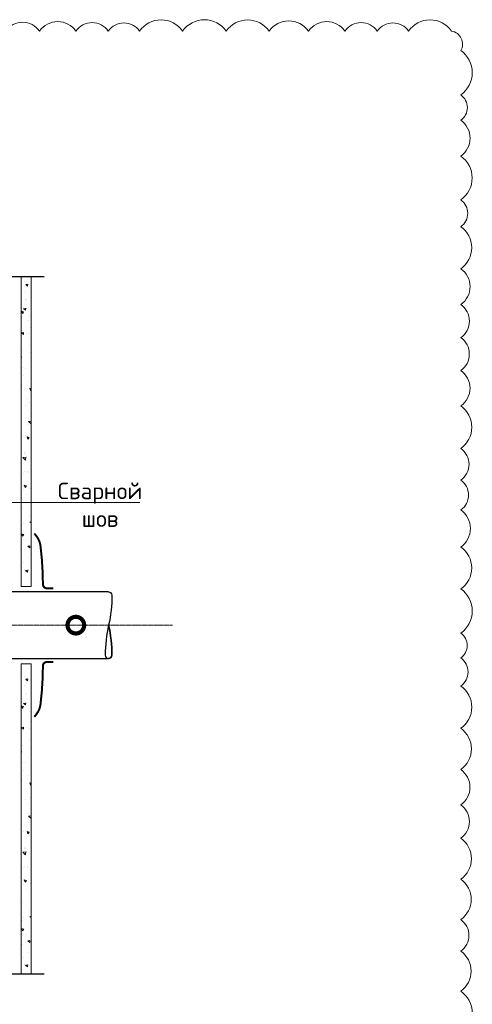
# Model space of a CAD drawing. Header units: millimetres. Extents: x 376598 to 1249954, y -318491 to -22134.
# Tile 72 of 256: x 516546 to 523352, y -158700 to -143888. Entities that reach past the tile are written whole.
import ezdxf

# ---------------------------------------------------------------- set-up
doc = ezdxf.new("R2010")
doc.units = ezdxf.units.MM
doc.linetypes.add('ACAD_ISO10W100', pattern=[18, 12, -3, 0, -3])
doc.layers.add('TN-АННОТАЦИИ', color=7, linetype='Continuous', lineweight=20, true_color=0x000000)
doc.layers.add('TN-БЕТОН', color=251, linetype='Continuous', lineweight=30)
doc.layers.add('РАЗМЕРЫ', color=1, linetype='Continuous', lineweight=9)
doc.styles.add('TN-Текст', font='isocpeur.ttf')

# ---------------------------------------------------------------- blocks, each defined once
blk = doc.blocks.new('_DotSmall')
at = {"color": 0, "linetype": 'ByBlock', "const_width": 0.5}
blk.add_lwpolyline([(-0.0625, 0, 1), (0.0625, 0, 1)], format="xyb", close=True, dxfattribs=at)

msp = doc.modelspace()

# ---------------------------------------------------------------- linework, layer by layer
at = {"linetype": 'ACAD_ISO10W100', "lineweight": 9}
msp.add_line((518844.9, -152996.3), (506498.9, -152996.3), dxfattribs=at)
at = {"linetype": 'Continuous'}
for points in [[(506945.1, -147751.9), (510185.4, -147751.9), (510185.4, -147751.9), (510260.4, -147545.9), (510410.4, -147958), (510485.4, -147751.9), (510485.4, -147751.9), (513375.8, -147751.9), (513450.8, -147545.9), (513600.8, -147958), (513675.8, -147751.9), (516916.2, -147751.9)], [(513450.8, -158446.7), (513600.8, -158034.6), (513675.8, -158240.6), (516916.2, -158240.6)]]:
    msp.add_lwpolyline(points, dxfattribs=at)
at = {"lineweight": 30, "ltscale": 3}
for points in [[(517882.4, -152496.3), (506892.1, -152496.3)], [(506892.1, -153496.3), (517882.4, -153496.3)]]:
    msp.add_lwpolyline(points, dxfattribs=at)
at = {"linetype": 'Continuous'}
msp.add_lwpolyline([(517882.4, -152496.3, -0.4142136), (517932.4, -152546.3, -0.0553851), (517882.4, -152996.3, 0.0553851), (517832.4, -153446.3, 1), (517932.4, -153446.3, 0.0553851), (517882.4, -152996.3, -0.0553851), (517932.4, -153446.3, -0.4142136), (517882.4, -153496.3)], format="xyb", dxfattribs=at)
at = {"lineweight": 15, "const_width": 30}
msp.add_lwpolyline([(516766.2, -154376.2), (516795.2, -154339.1, 0.136318), (516859.1, -154185.3, 0.0299542), (516895.3, -153610.7, -0.3985036), (516952.7, -153550.5), (517050.2, -153549.1)], format="xyb", dxfattribs=at)
at = {"layer": 'TN-БЕТОН', "lineweight": 20}
for p, q in [((516566.2, -147751.9), (516566.2, -152416.3)), ((516716.2, -152416.3), (516716.2, -147751.9)), ((516566.2, -152416.3), (516716.2, -152416.3)), ((516716.2, -153576.3), (516566.2, -153576.3)), ((516566.2, -153576.3), (516566.2, -158240.6)), ((516716.2, -158240.6), (516716.2, -153576.3))]:
    msp.add_line(p, q, dxfattribs=at)
at = {"layer": 'TN-БЕТОН', "linetype": 'Continuous', "lineweight": 9}
for p, q in [((516589, -147780), (516589, -147780)), ((516614.3, -147972.4), (516614.3, -147972.4)), ((516615.3, -147830.6), (516615.3, -147830.6)), ((516665.3, -147895), (516636.1, -147870.5)), ((516668.2, -147866), (516636.4, -147871.9)), ((516665.3, -147895), (516668, -147864.7)), ((516631.1, -148099.5), (516631.1, -148099.5)), ((516651.1, -148091.4), (516651.1, -148091.4)), ((516633.4, -148259.4), (516604.2, -148234.9)), ((516636.3, -148230.4), (516604.5, -148236.3)), ((516633.4, -148259.4), (516636.1, -148229)), ((516716.1, -148242.2), (516716.1, -148242.2)), ((516587.7, -148309.8), (516574, -148274.3)), ((516604.7, -148284.6), (516574, -148274.3)), ((516587.7, -148309.8), (516604.7, -148284.6)), ((516601.7, -148308.5), (516601.7, -148308.5)), ((516689.1, -148355.2), (516689.1, -148355.2)), ((516673.3, -148420.4), (516673.3, -148420.4)), ((516704.6, -148513.4), (516704.6, -148513.4)), ((516601.5, -148623.8), (516572.4, -148599.3)), ((516604.5, -148594.8), (516572.6, -148600.6)), ((516601.6, -148623.8), (516604.2, -148593.4)), ((516652.6, -148604.7), (516652.6, -148604.7)), ((516698.6, -148612.8), (516698.6, -148612.8)), ((516693.1, -148784.6), (516693.1, -148784.6)), ((516715.4, -148739.9), (516715.4, -148739.9)), ((516572.6, -148959.1), (516566.2, -148960.3)), ((516569.7, -148988.1), (516566.2, -148985.2)), ((516569.7, -148988.1), (516572.3, -148957.8)), ((516588.3, -148866.5), (516588.3, -148866.5)), ((516703.4, -148901), (516703.4, -148901)), ((516582.6, -149119.5), (516582.6, -149119.5)), ((516626.4, -149130.3), (516626.4, -149130.3)), ((516681.7, -149055.8), (516681.7, -149055.8)), ((516599.3, -149246.7), (516599.3, -149246.7)), ((516576.5, -149391.2), (516576.5, -149391.2)), ((516658.9, -149386.9), (516658.9, -149386.9)), ((516670.2, -149326.9), (516670.2, -149326.9)), ((516710.8, -149466.7), (516697.2, -149431.2)), ((516716.2, -149437.6), (516697.2, -149431.2)), ((516641.6, -149567.5), (516641.6, -149567.5)), ((516658.8, -149598.1), (516658.8, -149598.1)), ((516710.9, -149466.7), (516716.2, -149458.9)), ((516627.3, -149687.5), (516627.3, -149687.5)), ((516694.7, -149647.7), (516694.7, -149647.7)), ((516647.3, -149869.3), (516647.3, -149869.3)), ((516666.9, -149759.9), (516666.9, -149759.9)), ((516683.6, -149887.1), (516683.6, -149887.1)), ((516716.2, -149968.2), (516676.9, -149930.5)), ((516716.2, -149926.3), (516677, -149930.9)), ((516678.2, -149983.8), (516678.2, -149983.8)), ((516566.7, -150105.5), (516566.7, -150105.5)), ((516596.2, -150162), (516596.2, -150162)), ((516635.9, -150140.5), (516635.9, -150140.5)), ((516670.2, -150196.8), (516656.5, -150161.2)), ((516687.2, -150171.6), (516656.5, -150161.3)), ((516670.2, -150196.8), (516687.2, -150171.5)), ((516567.6, -150393.9), (516567.6, -150393.9)), ((516641.1, -150467.4), (516592.9, -150473)), ((516634.1, -150512.3), (516592.9, -150472.7)), ((516617.5, -150401.7), (516617.5, -150401.7)), ((516624.4, -150411.7), (516624.4, -150411.7)), ((516632, -150422.8), (516632, -150422.8)), ((516633.6, -150512.5), (516640.6, -150467.3)), ((516609.8, -150714.7), (516609.8, -150714.7)), ((516612.9, -150682.8), (516612.9, -150682.8)), ((516668.4, -150698), (516668.4, -150698)), ((516670.1, -150686.7), (516670.1, -150686.7)), ((516629.5, -150926.9), (516615.8, -150891.3)), ((516646.5, -150901.6), (516615.8, -150891.3)), ((516629.5, -150926.9), (516646.5, -150901.6)), ((516635.2, -150907.1), (516635.2, -150907.1)), ((516601.5, -150954), (516601.5, -150954)), ((516651.9, -151034.3), (516651.9, -151034.3)), ((516702.6, -150943.3), (516702.6, -150943.3)), ((516569.2, -151197.9), (516569.2, -151197.9)), ((516590, -151225.2), (516590, -151225.2)), ((516694.1, -151355.1), (516694.1, -151355.1)), ((516578.6, -151496.4), (516578.6, -151496.4)), ((516607.3, -151461.8), (516607.3, -151461.8)), ((516716.2, -151457.8), (516699.4, -151443.8)), ((516716.2, -151442.1), (516699.7, -151445.1)), ((516588.8, -151656.9), (516575.1, -151621.4)), ((516605.8, -151631.7), (516575.1, -151621.4)), ((516588.8, -151656.9), (516605.8, -151631.7)), ((516567.1, -151767.6), (516567.1, -151767.6)), ((516639.9, -151718.4), (516639.9, -151718.4)), ((516696.8, -151832.6), (516667.6, -151808.1)), ((516699.7, -151803.6), (516667.8, -151809.5)), ((516696.8, -151832.6), (516699.4, -151802.2)), ((516568.7, -151862.1), (516568.7, -151862.1)), ((516578.1, -151861.8), (516578.1, -151861.8)), ((516603.4, -152054.2), (516603.4, -152054.2)), ((516675.6, -151979.2), (516675.6, -151979.2)), ((516619.5, -152158.3), (516619.5, -152158.3)), ((516620.2, -152181.4), (516620.2, -152181.4)), ((516664.9, -152197), (516635.7, -152172.5)), ((516667.8, -152168), (516636, -152173.8)), ((516664.9, -152197), (516667.5, -152166.6)), ((516713.7, -152243), (516713.7, -152243)), ((516589, -153718), (516589, -153718)), ((516615.3, -153768.6), (516615.3, -153768.6)), ((516665.3, -153833), (516636.1, -153808.5)), ((516668.2, -153804), (516636.4, -153809.9)), ((516665.3, -153833), (516668, -153802.7)), ((516614.3, -153910.4), (516614.3, -153910.4)), ((516631.1, -154037.5), (516631.1, -154037.5)), ((516651.1, -154029.4), (516651.1, -154029.4)), ((516633.4, -154197.4), (516604.2, -154172.9)), ((516636.3, -154168.4), (516604.5, -154174.3)), ((516633.4, -154197.4), (516636.1, -154167)), ((516716.1, -154180.2), (516716.1, -154180.2)), ((516587.7, -154247.8), (516574, -154212.3)), ((516604.7, -154222.6), (516574, -154212.3)), ((516587.7, -154247.8), (516604.7, -154222.6)), ((516601.7, -154246.4), (516601.7, -154246.4)), ((516689.1, -154293.2), (516689.1, -154293.2)), ((516673.3, -154358.4), (516673.3, -154358.4)), ((516704.6, -154451.4), (516704.6, -154451.4)), ((516601.5, -154561.8), (516572.4, -154537.3)), ((516604.5, -154532.8), (516572.6, -154538.6)), ((516601.6, -154561.8), (516604.2, -154531.4)), ((516652.6, -154542.7), (516652.6, -154542.7)), ((516698.6, -154550.8), (516698.6, -154550.8)), ((516693.1, -154722.6), (516693.1, -154722.6)), ((516715.4, -154677.9), (516715.4, -154677.9)), ((516572.6, -154897.1), (516566.2, -154898.3)), ((516569.7, -154926.1), (516566.2, -154923.2)), ((516569.7, -154926.1), (516572.3, -154895.8)), ((516588.3, -154804.5), (516588.3, -154804.5)), ((516703.4, -154839), (516703.4, -154839)), ((516582.6, -155057.5), (516582.6, -155057.5)), ((516626.4, -155068.3), (516626.4, -155068.3)), ((516681.7, -154993.8), (516681.7, -154993.8)), ((516599.3, -155184.7), (516599.3, -155184.7)), ((516576.5, -155329.2), (516576.5, -155329.2)), ((516658.9, -155324.9), (516658.9, -155324.9)), ((516670.2, -155264.9), (516670.2, -155264.9)), ((516710.8, -155404.7), (516697.2, -155369.2)), ((516716.2, -155375.6), (516697.2, -155369.2)), ((516641.6, -155505.5), (516641.6, -155505.5)), ((516710.9, -155404.7), (516716.2, -155396.9)), ((516627.3, -155625.5), (516627.3, -155625.5)), ((516658.8, -155536.1), (516658.8, -155536.1)), ((516694.7, -155585.7), (516694.7, -155585.7)), ((516647.3, -155807.3), (516647.3, -155807.3)), ((516666.9, -155697.9), (516666.9, -155697.9)), ((516683.6, -155825.1), (516683.6, -155825.1)), ((516716.2, -155906.2), (516676.9, -155868.5)), ((516716.2, -155864.3), (516677, -155868.9)), ((516678.2, -155921.8), (516678.2, -155921.8)), ((516566.7, -156043.5), (516566.7, -156043.5)), ((516596.2, -156100), (516596.2, -156100)), ((516635.9, -156078.5), (516635.9, -156078.5)), ((516670.2, -156134.8), (516656.5, -156099.2)), ((516687.2, -156109.6), (516656.5, -156099.3)), ((516670.2, -156134.8), (516687.2, -156109.5)), ((516567.6, -156331.9), (516567.6, -156331.9)), ((516641.1, -156405.4), (516592.9, -156411)), ((516634.1, -156450.3), (516592.9, -156410.7)), ((516617.5, -156339.7), (516617.5, -156339.7)), ((516624.4, -156349.7), (516624.4, -156349.7)), ((516632, -156360.8), (516632, -156360.8)), ((516633.6, -156450.5), (516640.6, -156405.3)), ((516609.8, -156652.7), (516609.8, -156652.7)), ((516612.9, -156620.8), (516612.9, -156620.8)), ((516668.4, -156636), (516668.4, -156636)), ((516670.1, -156624.7), (516670.1, -156624.7)), ((516629.5, -156864.9), (516615.8, -156829.3)), ((516646.5, -156839.6), (516615.8, -156829.3)), ((516629.5, -156864.9), (516646.5, -156839.6)), ((516635.2, -156845.1), (516635.2, -156845.1)), ((516601.5, -156892), (516601.5, -156892)), ((516651.9, -156972.2), (516651.9, -156972.2)), ((516702.6, -156881.3), (516702.6, -156881.3)), ((516569.2, -157135.9), (516569.2, -157135.9)), ((516590, -157163.2), (516590, -157163.2)), ((516694.1, -157293.1), (516694.1, -157293.1)), ((516578.6, -157434.4), (516578.6, -157434.4)), ((516607.3, -157399.8), (516607.3, -157399.8)), ((516716.2, -157395.8), (516699.4, -157381.7)), ((516716.2, -157380.1), (516699.7, -157383.1)), ((516588.8, -157594.9), (516575.1, -157559.3)), ((516605.8, -157569.7), (516575.1, -157559.4)), ((516588.8, -157594.9), (516605.8, -157569.6)), ((516567.1, -157705.6), (516567.1, -157705.6)), ((516639.9, -157656.4), (516639.9, -157656.4)), ((516696.8, -157770.6), (516667.6, -157746.1)), ((516699.7, -157741.6), (516667.8, -157747.5)), ((516696.8, -157770.6), (516699.4, -157740.2)), ((516568.7, -157800.1), (516568.7, -157800.1)), ((516578.1, -157799.8), (516578.1, -157799.8)), ((516603.4, -157992.2), (516603.4, -157992.2)), ((516675.6, -157917.2), (516675.6, -157917.2)), ((516619.5, -158096.3), (516619.5, -158096.3)), ((516620.2, -158119.4), (516620.2, -158119.4)), ((516664.9, -158135), (516635.7, -158110.5)), ((516667.8, -158106), (516636, -158111.8)), ((516664.9, -158135), (516667.5, -158104.6)), ((516713.7, -158181), (516713.7, -158181))]:
    msp.add_line(p, q, dxfattribs=at)

# ---------------------------------------------------------------- block references
at = {"layer": 'TN-АННОТАЦИИ', "xscale": 500, "yscale": 500, "zscale": 500, "rotation": 90.0000000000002}
msp.add_blockref('_DotSmall', (517390.3, -152996.3), dxfattribs=at)

# ---------------------------------------------------------------- texts
at = {"layer": 'TN-АННОТАЦИИ', "insert": (517754.1, -150851.3), "char_height": 250, "width": 75, "attachment_point": 2, "style": 'TN-Текст', "bg_fill": 3, "box_fill_scale": 1.5, "bg_fill_color": 256, "bg_fill_true_color": 13158600, "bg_fill_transparency": 0}
msp.add_mtext('\\A1;Сварной шов', dxfattribs=at)

# ---------------------------------------------------------------- next in the draw order: linework, layer by layer
at = {"lineweight": 15, "const_width": 30}
msp.add_lwpolyline([(516766.2, -151616.3), (516795.2, -151653.4, -0.136318), (516859.1, -151807.2, -0.0299542), (516895.3, -152381.8, 0.3985036), (516952.7, -152442), (517050.2, -152443.5)], format="xyb", dxfattribs=at)
at = {"layer": 'TN-АННОТАЦИИ'}
for p, q in [((513052, -151151.3), (517072.3, -151151.3)), ((517072.3, -151151.3), (517154.1, -151151.3)), ((517154.1, -151151.3), (518354.1, -151151.3))]:
    msp.add_line(p, q, dxfattribs=at)
at = {"layer": 'РАЗМЕРЫ', "color": 240, "lineweight": 0, "true_color": 0xed1f24}
msp.add_lwpolyline([(516336.6, -144059, -0.520567), (516843.3, -144059, -0.5205671), (517391.5, -144059, -0.520567), (517877.9, -144059, -0.520567), (518348, -144059, -0.5205671), (518995.5, -144059, -0.520567), (519652.3, -144059, -0.5205671), (520296.8, -144059, -0.520567), (520888.4, -144059, -0.520567), (521436.6, -144059, -0.520567), (521923, -144059, -0.520567), (522393.1, -144059, -0.520567), (523040.6, -144059, -0.520567), (523178.5, -144353.3, -0.5205671), (523178.5, -145018.5, -0.520567), (523178.5, -145400.9, -0.520567), (523178.5, -145938.8, -0.5205671), (523178.5, -146598.2, -0.5205671), (523178.5, -147002.1, -0.5205671), (523178.5, -147633.8, -0.520567), (523178.5, -148173.9, -0.520567), (523178.5, -148671.2, -0.520567), (523178.5, -149165.5, -0.5205671), (523178.5, -149699, -0.520567), (523178.5, -150337.9, -0.520567), (523178.5, -150815.2, -0.5205671), (523178.5, -151263.2, -0.520567), (523178.5, -151821.3, -0.5205671), (523178.5, -152451.7, -0.5205671), (523178.5, -153116.2, -0.520567), (523178.5, -153490.1, -0.520567), (523178.5, -153912.1, -0.5205671), (523178.5, -154548.3, -0.5205671), (523178.5, -155168.7, -0.5205671), (523178.5, -155700.8, -0.5205671), (523178.5, -156201.3, -0.5205671), (523178.5, -156819, -0.520567), (523178.5, -157425.9, -0.5205671), (523178.5, -157900.7, -0.5205671), (523178.5, -158500.7, -0.5205671), (523178.5, -159162, -0.520567)], format="xyb", dxfattribs=at)

doc.saveas('drawing.dxf')
